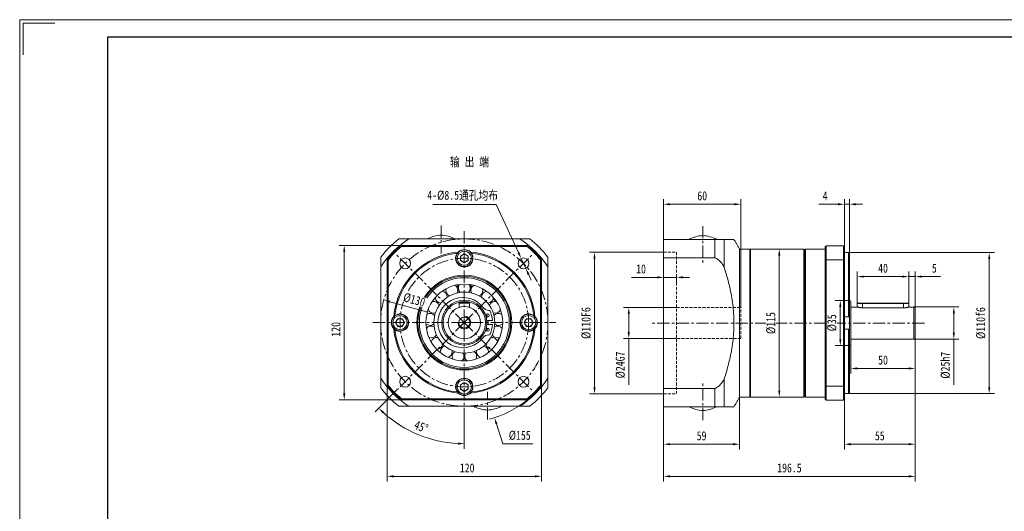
# Model space of a CAD drawing. Header units: millimetres. Extents: x -221 to 926, y -180 to 631.
# Tile 2 of 3: x -221 to 544, y 249 to 631. Entities that reach past the tile are written whole.
import ezdxf

# ---------------------------------------------------------------- set-up
doc = ezdxf.new("R2010")
doc.units = ezdxf.units.MM
doc.header["$LTSCALE"] = 1.5
doc.linetypes.add('CENTER', pattern=[10.16, 6.35, -1.27, 1.27, -1.27])
doc.linetypes.add('DASHED', pattern=[0.75, 0.5, -0.25])
doc.layers.get('0').update_dxf_attribs({"lineweight": 18})
for name, color, linetype, lineweight in [('1轮廓实线层', 7, 'Continuous', 18), ('3中心线层', 1, 'CENTER', 18), ('4虚线层', 6, 'DASHED', 18), ('7标注层', 4, 'Continuous', 18), ('图框_外框线', 7, 'Continuous', 18)]:
    doc.layers.add(name, color=color, linetype=linetype, lineweight=lineweight)
doc.styles.add('PC_TEXTSTYLE', font='txt', dxfattribs={"width": 0.8})
doc.styles.add('TH_GBDIM', font='txt', dxfattribs={"width": 0.8})
doc.dimstyles.new('TH_GBDIM', dxfattribs={"dimscale": 2, "dimtxt": 3.5, "dimasz": 2.5, "dimexe": 2, "dimexo": 0, "dimgap": 1.5, "dimtad": 1, "dimdec": 1, "dimdsep": 46, "dimtxsty": 'TH_GBDIM', "dimcen": 2.5, "dimdle": 5, "dimclrd": 4, "dimclre": 4, "dimclrt": 3, "dimadec": 0, "dimazin": 2, "dimtfac": 0.714286, "dimtdec": 1, "dimtmove": 0, "dimatfit": 3, "dimfxl": 1, "dimtolj": 1, "dimarcsym": 0})

# ---------------------------------------------------------------- blocks, each defined once
blk = doc.blocks.new('*X6')
at = {"layer": '7标注层', "transparency": 16777216}
for points in [[(283.97, 277.34), (283.97, 275.68), (278.97, 276.51)], [(469.47, 277.34), (469.47, 275.68), (474.47, 276.51)]]:
    blk.add_hatch(color=4, dxfattribs=at).paths.add_polyline_path(points, flags=0)
at = {"layer": '7标注层', "color": 4, "transparency": 16777216}
for p, q in [((278.97, 330.99), (278.97, 272.51)), ((474.47, 330.99), (474.47, 272.51)), ((283.97, 276.51), (469.47, 276.51))]:
    blk.add_line(p, q, dxfattribs=at)
at = {"layer": '7标注层', "color": 3, "transparency": 16777216, "insert": (376.72, 283.01), "char_height": 7, "width": 37.0222, "attachment_point": 5, "style": 'TH_GBDIM'}
blk.add_mtext('196.5', dxfattribs=at)
blk = doc.blocks.new('*X7')
at = {"layer": '7标注层', "transparency": 16777216}
for points in [[(283.97, 302.3), (283.97, 300.64), (278.97, 301.47)], [(332.97, 302.3), (332.97, 300.64), (337.97, 301.47)]]:
    blk.add_hatch(color=4, dxfattribs=at).paths.add_polyline_path(points, flags=0)
at = {"layer": '7标注层', "color": 4, "transparency": 16777216}
for p, q in [((337.97, 338.1), (337.97, 297.47)), ((278.97, 331.4), (278.97, 297.47)), ((283.97, 301.47), (332.97, 301.47))]:
    blk.add_line(p, q, dxfattribs=at)
at = {"layer": '7标注层', "color": 3, "transparency": 16777216, "insert": (308.47, 307.97), "char_height": 7, "width": 14.1244, "attachment_point": 5, "style": 'TH_GBDIM'}
blk.add_mtext('59', dxfattribs=at)
blk = doc.blocks.new('*X8')
at = {"layer": '7标注层', "transparency": 16777216}
for points in [[(283.97, 488.77), (283.97, 487.1), (278.97, 487.94)], [(333.97, 488.77), (333.97, 487.1), (338.97, 487.94)]]:
    blk.add_hatch(color=4, dxfattribs=at).paths.add_polyline_path(points, flags=0)
at = {"layer": '7标注层', "color": 4, "transparency": 16777216}
for p, q in [((278.97, 459.8), (278.97, 491.94)), ((338.97, 407.6), (338.97, 491.94)), ((283.97, 487.94), (333.97, 487.94))]:
    blk.add_line(p, q, dxfattribs=at)
at = {"layer": '7标注层', "color": 3, "transparency": 16777216, "insert": (308.97, 494.44), "char_height": 7, "width": 14.3733, "attachment_point": 5, "style": 'TH_GBDIM'}
blk.add_mtext('60', dxfattribs=at)
blk = doc.blocks.new('*X9')
at = {"layer": '7标注层', "transparency": 16777216}
for points in [[(273.97, 431.97), (273.97, 430.3), (278.97, 431.13)], [(293.97, 431.97), (293.97, 430.3), (288.97, 431.13)]]:
    blk.add_hatch(color=4, dxfattribs=at).paths.add_polyline_path(points, flags=0)
at = {"layer": '7标注层', "color": 4, "transparency": 16777216}
for p, q in [((273.97, 431.13), (253.9, 431.13)), ((278.97, 431.78), (278.97, 427.13)), ((288.97, 431.13), (278.97, 431.13)), ((288.97, 431.78), (288.97, 427.13)), ((293.97, 431.13), (298.97, 431.13))]:
    blk.add_line(p, q, dxfattribs=at)
at = {"layer": '7标注层', "color": 3, "transparency": 16777216, "insert": (261.43, 437.63), "char_height": 7, "width": 13.3156, "attachment_point": 5, "style": 'TH_GBDIM'}
blk.add_mtext('10', dxfattribs=at)
blk = doc.blocks.new('*X10')
at = {"layer": '7标注层', "transparency": 16777216}
for points in [[(224.45, 445.6), (226.11, 445.6), (225.28, 450.6)], [(224.45, 345.6), (226.11, 345.6), (225.28, 340.6)]]:
    blk.add_hatch(color=4, dxfattribs=at).paths.add_polyline_path(points, flags=0)
at = {"layer": '7标注层', "color": 4, "transparency": 16777216}
for p, q in [((278.97, 450.6), (221.28, 450.6)), ((225.28, 445.6), (225.28, 345.6)), ((278.97, 340.6), (221.28, 340.6))]:
    blk.add_line(p, q, dxfattribs=at)
at = {"layer": '7标注层', "color": 3, "transparency": 16777216, "insert": (218.78, 395.6), "char_height": 7, "width": 46.6044, "attachment_point": 5, "rotation": 90, "style": 'TH_GBDIM'}
blk.add_mtext('%%C110F6', dxfattribs=at)
blk = doc.blocks.new('*X11')
at = {"layer": '7标注层', "transparency": 16777216}
for points in [[(251.05, 402.6), (252.72, 402.6), (251.89, 407.6)], [(251.05, 388.6), (252.72, 388.6), (251.89, 383.6)]]:
    blk.add_hatch(color=4, dxfattribs=at).paths.add_polyline_path(points, flags=0)
at = {"layer": '7标注层', "color": 4, "transparency": 16777216}
for p, q in [((288.97, 407.6), (247.89, 407.6)), ((251.89, 402.6), (251.89, 388.6)), ((288.97, 383.6), (247.89, 383.6)), ((251.89, 383.6), (251.89, 347.53))]:
    blk.add_line(p, q, dxfattribs=at)
at = {"layer": '7标注层', "color": 3, "transparency": 16777216, "insert": (245.39, 363.06), "char_height": 7, "width": 38.5778, "attachment_point": 5, "rotation": 90, "style": 'TH_GBDIM'}
blk.add_mtext('%%C24G7', dxfattribs=at)
blk = doc.blocks.new('*X12')
at = {"layer": '7标注层', "transparency": 16777216}
for points in [[(429.47, 361.15), (429.47, 359.48), (424.47, 360.32)], [(469.47, 361.15), (469.47, 359.48), (474.47, 360.32)]]:
    blk.add_hatch(color=4, dxfattribs=at).paths.add_polyline_path(points, flags=0)
at = {"layer": '7标注层', "color": 4, "transparency": 16777216}
for p, q in [((424.47, 379.49), (424.47, 356.32)), ((474.47, 378.41), (474.47, 356.32)), ((429.47, 360.32), (469.47, 360.32))]:
    blk.add_line(p, q, dxfattribs=at)
at = {"layer": '7标注层', "color": 3, "transparency": 16777216, "insert": (449.47, 366.82), "char_height": 7, "width": 14.1867, "attachment_point": 5, "style": 'TH_GBDIM'}
blk.add_mtext('50', dxfattribs=at)
blk = doc.blocks.new('*X13')
at = {"layer": '7标注层', "transparency": 16777216}
for points in [[(424.47, 302.3), (424.47, 300.64), (419.47, 301.47)], [(469.47, 302.3), (469.47, 300.64), (474.47, 301.47)]]:
    blk.add_hatch(color=4, dxfattribs=at).paths.add_polyline_path(points, flags=0)
at = {"layer": '7标注层', "color": 4, "transparency": 16777216}
for p, q in [((474.47, 384.49), (474.47, 297.47)), ((419.47, 338.6), (419.47, 297.47)), ((469.47, 301.47), (424.47, 301.47))]:
    blk.add_line(p, q, dxfattribs=at)
at = {"layer": '7标注层', "color": 3, "transparency": 16777216, "insert": (446.97, 307.97), "char_height": 7, "width": 14, "attachment_point": 5, "style": 'TH_GBDIM'}
blk.add_mtext('55', dxfattribs=at)
blk = doc.blocks.new('*X14')
at = {"layer": '7标注层', "transparency": 16777216}
for points in [[(414.47, 488.77), (414.47, 487.1), (419.47, 487.94)], [(428.47, 488.77), (428.47, 487.1), (423.47, 487.94)]]:
    blk.add_hatch(color=4, dxfattribs=at).paths.add_polyline_path(points, flags=0)
at = {"layer": '7标注层', "color": 4, "transparency": 16777216}
for p, q in [((419.47, 454.8), (419.47, 491.94)), ((423.47, 449.52), (423.47, 491.94)), ((414.47, 487.94), (399.47, 487.94)), ((423.47, 487.94), (419.47, 487.94)), ((428.47, 487.94), (433.47, 487.94))]:
    blk.add_line(p, q, dxfattribs=at)
at = {"layer": '7标注层', "color": 3, "transparency": 16777216, "insert": (404.47, 494.44), "char_height": 7, "width": 6.8444, "attachment_point": 5, "style": 'TH_GBDIM'}
blk.add_mtext('4', dxfattribs=at)
blk = doc.blocks.new('*X15')
at = {"layer": '7标注层', "transparency": 16777216}
for points in [[(434.47, 432.55), (434.47, 430.88), (429.47, 431.71)], [(464.47, 432.55), (464.47, 430.88), (469.47, 431.71)]]:
    blk.add_hatch(color=4, dxfattribs=at).paths.add_polyline_path(points, flags=0)
at = {"layer": '7标注层', "color": 4, "transparency": 16777216}
for p, q in [((429.47, 411.09), (429.47, 435.71)), ((434.47, 431.71), (464.47, 431.71)), ((469.47, 411.09), (469.47, 435.71))]:
    blk.add_line(p, q, dxfattribs=at)
at = {"layer": '7标注层', "color": 3, "transparency": 16777216, "insert": (449.47, 438.21), "char_height": 7, "width": 14.56, "attachment_point": 5, "style": 'TH_GBDIM'}
blk.add_mtext('40', dxfattribs=at)
blk = doc.blocks.new('*X16')
at = {"layer": '7标注层', "transparency": 16777216}
for points in [[(464.47, 432.55), (464.47, 430.88), (469.47, 431.71)], [(479.47, 432.55), (479.47, 430.88), (474.47, 431.71)]]:
    blk.add_hatch(color=4, dxfattribs=at).paths.add_polyline_path(points, flags=0)
at = {"layer": '7标注层', "color": 4, "transparency": 16777216}
for p, q in [((464.47, 431.71), (459.47, 431.71)), ((469.47, 411.09), (469.47, 435.71)), ((469.47, 431.71), (474.47, 431.71)), ((474.47, 407.49), (474.47, 435.71)), ((479.47, 431.71), (494.2, 431.71))]:
    blk.add_line(p, q, dxfattribs=at)
at = {"layer": '7标注层', "color": 3, "transparency": 16777216, "insert": (489.33, 438.21), "char_height": 7, "width": 6.0356, "attachment_point": 5, "style": 'TH_GBDIM'}
blk.add_mtext('5', dxfattribs=at)
blk = doc.blocks.new('*X21')
at = {"layer": '7标注层', "transparency": 16777216}
for points in [[(531.15, 445.39), (532.82, 445.39), (531.98, 450.39)], [(531.15, 345.8), (532.82, 345.8), (531.98, 340.8)]]:
    blk.add_hatch(color=4, dxfattribs=at).paths.add_polyline_path(points, flags=0)
at = {"layer": '7标注层', "color": 4, "transparency": 16777216}
for p, q in [((422.67, 450.39), (535.98, 450.39)), ((531.98, 445.39), (531.98, 345.8)), ((422.67, 340.8), (535.98, 340.8))]:
    blk.add_line(p, q, dxfattribs=at)
at = {"layer": '7标注层', "color": 3, "transparency": 16777216, "insert": (525.48, 395.6), "char_height": 7, "width": 46.6044, "attachment_point": 5, "rotation": 90, "style": 'TH_GBDIM'}
blk.add_mtext('%%C110f6', dxfattribs=at)
blk = doc.blocks.new('*X23')
at = {"layer": '7标注层', "transparency": 16777216}
for points in [[(503.65, 403.1), (505.32, 403.1), (504.48, 408.1)], [(503.65, 388.1), (505.32, 388.1), (504.48, 383.1)]]:
    blk.add_hatch(color=4, dxfattribs=at).paths.add_polyline_path(points, flags=0)
at = {"layer": '7标注层', "color": 4, "transparency": 16777216}
for p, q in [((473.47, 408.1), (508.48, 408.1)), ((504.48, 403.1), (504.48, 388.1)), ((473.47, 383.1), (508.48, 383.1)), ((504.48, 383.1), (504.48, 347.56))]:
    blk.add_line(p, q, dxfattribs=at)
at = {"layer": '7标注层', "color": 3, "transparency": 16777216, "insert": (497.98, 362.83), "char_height": 7, "width": 38.5778, "attachment_point": 5, "rotation": 90, "style": 'TH_GBDIM'}
blk.add_mtext('%%C25h7', dxfattribs=at)
blk = doc.blocks.new('*X24')
at = {"layer": '7标注层', "transparency": 16777216}
for points in [[(166.95, 450.7), (165.43, 450), (168.29, 445.81)], [(174.7, 433.9), (173.19, 433.2), (171.85, 438.09)]]:
    blk.add_hatch(color=4, dxfattribs=at).paths.add_polyline_path(points, flags=0)
at = {"layer": '7标注层', "color": 4, "transparency": 16777216}
for p, q in [((99.7, 487.86), (148.87, 487.86)), ((148.87, 487.86), (166.19, 450.35)), ((171.85, 438.09), (168.29, 445.81)), ((173.94, 433.55), (176.04, 429.01))]:
    blk.add_line(p, q, dxfattribs=at)
at = {"layer": '7标注层', "color": 3, "transparency": 16777216, "insert": (122.79, 494.59), "char_height": 7, "width": 110.1333, "attachment_point": 5, "style": 'TH_GBDIM'}
blk.add_mtext('4-%%C8.5通孔均布', dxfattribs=at)
blk = doc.blocks.new('*X25')
at = {"layer": '7标注层', "transparency": 16777216}
for points in [[(69.11, 277.34), (69.11, 275.68), (64.11, 276.51)], [(179.11, 277.34), (179.11, 275.68), (184.11, 276.51)]]:
    blk.add_hatch(color=4, dxfattribs=at).paths.add_polyline_path(points, flags=0)
at = {"layer": '7标注层', "color": 4, "transparency": 16777216}
for p, q in [((64.11, 346.94), (64.11, 272.51)), ((184.11, 346.94), (184.11, 272.51)), ((69.11, 276.51), (179.11, 276.51))]:
    blk.add_line(p, q, dxfattribs=at)
at = {"layer": '7标注层', "color": 3, "transparency": 16777216, "insert": (126.31, 283.01), "char_height": 7, "width": 21.28, "attachment_point": 5, "style": 'TH_GBDIM'}
blk.add_mtext('120', dxfattribs=at)
blk = doc.blocks.new('*X26')
at = {"layer": '7标注层', "transparency": 16777216}
for points in [[(29.96, 450.99), (31.63, 450.99), (30.79, 455.99)], [(29.96, 340.99), (31.63, 340.99), (30.79, 335.99)]]:
    blk.add_hatch(color=4, dxfattribs=at).paths.add_polyline_path(points, flags=0)
at = {"layer": '7标注层', "color": 4, "transparency": 16777216}
for p, q in [((75.05, 455.99), (26.79, 455.99)), ((30.79, 340.99), (30.79, 450.99)), ((75.05, 335.99), (26.79, 335.99))]:
    blk.add_line(p, q, dxfattribs=at)
at = {"layer": '7标注层', "color": 3, "transparency": 16777216, "insert": (24.29, 390.74), "char_height": 7, "width": 21.28, "attachment_point": 5, "rotation": 90, "style": 'TH_GBDIM'}
blk.add_mtext('120', dxfattribs=at)
blk = doc.blocks.new('*X27')
at = {"transparency": 16777216}
for points in [[(60.61, 325.39), (61.76, 326.6), (57.56, 329.44)], [(119.13, 302.84), (119.08, 301.17), (124.11, 301.87)]]:
    blk.add_hatch(color=4, dxfattribs=at).paths.add_polyline_path(points, flags=0)
at = {"color": 4, "transparency": 16777216}
for p, q in [((71.76, 343.64), (54.73, 326.61)), ((124.11, 324.99), (124.11, 297.87))]:
    blk.add_line(p, q, dxfattribs=at)
blk.add_arc((124.11, 395.99), 94.12, 228.04428, 266.95572, dxfattribs=at)
at = {"color": 3, "transparency": 16777216, "insert": (90.58, 315.04), "char_height": 7, "width": 25.1409, "attachment_point": 5, "rotation": 337.5, "style": 'TH_GBDIM'}
blk.add_mtext('45%%D', dxfattribs=at)
blk = doc.blocks.new('*X28')
at = {"layer": '7标注层', "transparency": 16777216}
blk.add_hatch(color=4, dxfattribs=at).paths.add_polyline_path([(149.87, 317.61), (148.28, 317.11), (147.56, 322.12)], flags=0)
at = {"layer": '7标注层', "color": 4, "transparency": 16777216}
for p, q in [((124.11, 390.99), (124.11, 400.99)), ((119.11, 395.99), (129.11, 395.99)), ((154.03, 301.75), (149.08, 317.36)), ((177.3, 301.75), (154.03, 301.75))]:
    blk.add_line(p, q, dxfattribs=at)
blk.add_arc((124.11, 395.99), 77.5, 284.66166, 309.26803, dxfattribs=at)
at = {"layer": '7标注层', "color": 3, "transparency": 16777216, "insert": (167.17, 308.25), "char_height": 7, "width": 30.5511, "attachment_point": 5, "style": 'TH_GBDIM'}
blk.add_mtext('%%C155', dxfattribs=at)
blk = doc.blocks.new('*X31')
at = {"layer": '7标注层', "transparency": 16777216}
for points in [[(415.45, 408.1), (417.12, 408.1), (416.28, 413.1)], [(415.45, 383.1), (417.12, 383.1), (416.28, 378.1)]]:
    blk.add_hatch(color=4, dxfattribs=at).paths.add_polyline_path(points, flags=0)
at = {"layer": '7标注层', "color": 4, "transparency": 16777216}
for p, q in [((423.47, 413.1), (412.28, 413.1)), ((416.28, 408.1), (416.28, 383.1)), ((423.47, 378.1), (412.28, 378.1))]:
    blk.add_line(p, q, dxfattribs=at)
at = {"layer": '7标注层', "color": 3, "transparency": 16777216, "insert": (409.78, 395.79), "char_height": 7, "width": 22.5867, "attachment_point": 5, "rotation": 90, "style": 'TH_GBDIM'}
blk.add_mtext('%%C35', dxfattribs=at)
blk = doc.blocks.new('*X32')
at = {"layer": '7标注层', "transparency": 16777216}
for points in [[(368.02, 448.1), (369.69, 448.1), (368.85, 453.1)], [(368.02, 343.1), (369.69, 343.1), (368.85, 338.1)]]:
    blk.add_hatch(color=4, dxfattribs=at).paths.add_polyline_path(points, flags=0)
at = {"layer": '7标注层', "color": 4, "transparency": 16777216}
for p, q in [((369.17, 453.1), (364.85, 453.1)), ((368.85, 448.1), (368.85, 343.1)), ((369.17, 338.1), (364.85, 338.1))]:
    blk.add_line(p, q, dxfattribs=at)
at = {"layer": '7标注层', "color": 3, "transparency": 16777216, "insert": (362.35, 395.6), "char_height": 7, "width": 30.5511, "attachment_point": 5, "rotation": 90, "style": 'TH_GBDIM'}
blk.add_mtext('%%C115', dxfattribs=at)
blk = doc.blocks.new('*X33')
at = {"layer": '7标注层', "transparency": 16777216}
blk.add_hatch(color=4, dxfattribs=at).paths.add_polyline_path([(66.56, 412.98), (66.11, 411.37), (61.52, 413.53)], flags=0)
at = {"layer": '7标注层', "color": 4, "transparency": 16777216}
blk.add_line((95.67, 403.96), (66.33, 412.18), dxfattribs=at)
at = {"layer": '7标注层', "color": 3, "transparency": 16777216, "insert": (85.16, 413.65), "char_height": 7, "width": 33.3122, "attachment_point": 5, "rotation": 344.34771, "style": 'TH_GBDIM'}
blk.add_mtext('%%C130', dxfattribs=at)

msp = doc.modelspace()

# ---------------------------------------------------------------- linework, layer by layer
at = {"color": 7, "linetype": 'Continuous', "lineweight": 15}
for p, q in [((318.808194, 460.595613), (278.967621, 460.595613)), ((278.967621, 460.595613), (278.967621, 446.401617)), ((318.808194, 446.401617), (318.808194, 460.595613)), ((326.103136, 438.801926), (326.103136, 460.595613)), ((75.051671, 455.988709), (173.158757, 455.988709)), ((172.872521, 455.188707), (75.337907, 455.188707)), ((337.967621, 453.095613), (337.967621, 338.095613)), ((345.967621, 453.095613), (345.967621, 338.095613)), ((346.467621, 453.095613), (346.467621, 338.095613)), ((387.967621, 338.095613), (387.967621, 453.095613)), ((388.467621, 452.595613), (388.467621, 338.595613)), ((389.267621, 453.095613), (389.267621, 395.595613)), ((404.467621, 444.362918), (404.467621, 454.795613)), ((405.267621, 455.595613), (405.267621, 444.649156)), ((418.667621, 455.595613), (405.267621, 455.595613)), ((418.667621, 444.649156), (418.667621, 455.595613)), ((419.467621, 454.795613), (419.467621, 444.362918)), ((59.105215, 446.794711), (59.105215, 439.195022)), ((64.105218, 346.935165), (64.105218, 445.042249)), ((64.905217, 444.756013), (64.905217, 347.221405)), ((121.105216, 447.720759), (124.105215, 449.45281)), ((121.105216, 444.256656), (121.105216, 447.720759)), ((124.105215, 442.524605), (121.105216, 444.256656)), ((124.105215, 449.45281), (127.105215, 447.720759)), ((127.105215, 444.256656), (124.105215, 442.524605)), ((127.105215, 447.720759), (127.105215, 444.256656)), ((183.305217, 347.221405), (183.305217, 444.756013)), ((184.105215, 445.042249), (184.105215, 346.935165)), ((189.105214, 446.794711), (189.105214, 439.195022)), ((278.967621, 344.78961), (278.967621, 446.401617)), ((278.967621, 446.401617), (318.808194, 446.401617)), ((404.467621, 346.828309), (404.467621, 444.362918)), ((405.267621, 444.649156), (405.267621, 346.542071)), ((405.267621, 444.649156), (418.667621, 444.649156)), ((418.667621, 346.542071), (418.667621, 444.649156)), ((422.667621, 450.389988), (419.467621, 450.389988)), ((419.467621, 444.362918), (419.467621, 346.828309)), ((422.667621, 400.347083), (422.667621, 450.389988)), ((423.467621, 449.516388), (423.467621, 401.090158)), ((59.105215, 439.195022), (59.105215, 352.782395)), ((189.105214, 439.195022), (189.105214, 352.782395)), ((110.70135, 415.49377), (110.708857, 415.757196)), ((120.505215, 411.488708), (120.105216, 411.088708)), ((120.105216, 411.088708), (120.105216, 407.831427)), ((128.105215, 411.088708), (120.105216, 411.088708)), ((120.505215, 411.488708), (127.705216, 411.488708)), ((127.705216, 411.488708), (128.105215, 411.088708)), ((128.105215, 411.088708), (128.105215, 407.831427)), ((424.467621, 412.095613), (424.467621, 395.595613)), ((429.467621, 410.695613), (429.467621, 408.095613)), ((433.467621, 410.695613), (429.467621, 410.695613)), ((429.867621, 411.095613), (433.467621, 411.095613)), ((433.467621, 411.095613), (465.467621, 411.095613)), ((433.467621, 410.695613), (433.467621, 411.095613)), ((465.467621, 410.695613), (433.467621, 410.695613)), ((433.467621, 410.695613), (433.467621, 407.438333)), ((465.467621, 407.438333), (433.467621, 407.438333)), ((465.467621, 411.095613), (469.067621, 411.095613)), ((465.467621, 411.095613), (465.467621, 410.695613)), ((469.467621, 410.695613), (465.467621, 410.695613)), ((465.467621, 410.695613), (465.467621, 407.438333)), ((469.467621, 410.695613), (469.467621, 408.095613)), ((473.467621, 395.595613), (473.467621, 408.095613)), ((474.467621, 407.095613), (474.467621, 395.595613)), ((70.641113, 395.988708), (72.373165, 398.988708)), ((72.373165, 398.988708), (75.837267, 398.988708)), ((75.837267, 398.988708), (77.569319, 395.988708)), ((143.892901, 405.488708), (143.223672, 405.488708)), ((170.641113, 395.988708), (172.373164, 398.988708)), ((172.373164, 398.988708), (175.837265, 398.988708)), ((175.837265, 398.988708), (177.569316, 395.988708)), ((419.467621, 400.347083), (422.667621, 400.347083)), ((423.467621, 390.033425), (423.467621, 401.165886)), ((72.373165, 392.988708), (70.641113, 395.988708)), ((75.837267, 392.988708), (72.373165, 392.988708)), ((77.569319, 395.988708), (75.837267, 392.988708)), ((141.540811, 397.488708), (146.003902, 397.488708)), ((146.003902, 394.488708), (141.540811, 394.488708)), ((172.373164, 392.988708), (170.641113, 395.988708)), ((175.837265, 392.988708), (172.373164, 392.988708)), ((177.569316, 395.988708), (175.837265, 392.988708)), ((389.267621, 395.595613), (389.267621, 338.095613)), ((422.667621, 390.844143), (419.467621, 390.844143)), ((422.667621, 340.801238), (422.667621, 390.844143)), ((424.467621, 395.595613), (424.467621, 379.095613)), ((473.467621, 383.095613), (473.467621, 395.595613)), ((474.467621, 395.595613), (474.467621, 384.095613)), ((143.223672, 386.488708), (143.892901, 386.488708)), ((423.467621, 390.101068), (423.467621, 341.674838)), ((107.684852, 378.945154), (107.175356, 378.497152)), ((107.684852, 378.945154), (107.175356, 378.497152)), ((141.035077, 378.497152), (140.52558, 378.945154)), ((141.035077, 378.497152), (140.52558, 378.945154)), ((142.782981, 372.725672), (142.812276, 373.2454)), ((59.105215, 352.782395), (59.105215, 345.182706)), ((189.105214, 352.782395), (189.105214, 345.182706)), ((326.103136, 330.595613), (326.103136, 352.389301)), ((121.105216, 347.720758), (124.105215, 349.452809)), ((121.105216, 344.256659), (121.105216, 347.720758)), ((124.105215, 349.452809), (127.105215, 347.720758)), ((127.105215, 347.720758), (127.105215, 344.256659)), ((278.967621, 344.78961), (278.967621, 330.595613)), ((318.808194, 344.78961), (278.967621, 344.78961)), ((318.808194, 330.595613), (318.808194, 344.78961)), ((404.467621, 336.395613), (404.467621, 346.828309)), ((405.267621, 346.542071), (405.267621, 335.595613)), ((418.667621, 346.542071), (405.267621, 346.542071)), ((418.667621, 335.595613), (418.667621, 346.542071)), ((419.467621, 346.828309), (419.467621, 336.395613)), ((75.337907, 336.788707), (172.872521, 336.788707)), ((124.105215, 342.524607), (121.105216, 344.256659)), ((127.105215, 344.256659), (124.105215, 342.524607)), ((419.467621, 340.801238), (422.667621, 340.801238)), ((173.158757, 335.988708), (75.051671, 335.988708)), ((278.967621, 330.595613), (318.808194, 330.595613)), ((405.267621, 335.595613), (418.667621, 335.595613))]:
    msp.add_line(p, q, dxfattribs=at)
for points in [[(141.512837, 402.541166), (141.852205, 401.556862), (142.213093, 400.238975)], [(142.213093, 391.738441), (141.852205, 390.420554), (141.512837, 389.436251)], [(142.644633, 397.488708), (142.705215, 395.988708), (142.644633, 394.488708)], [(97.03497, 384.242023), (97.020363, 383.9669), (97.02632, 383.468275)]]:
    msp.add_lwpolyline(points, dxfattribs=at)
for centre, radius in [((124.105215, 445.988708), 6.5), ((124.105215, 445.988708), 5.5), ((78.143274, 441.950649), 4.25), ((170.067156, 441.950649), 4.25), ((124.105215, 395.988708), 36.8), ((124.105215, 395.988708), 36), ((124.105215, 395.988708), 34.9), ((124.105215, 395.988708), 29.833333), ((124.105215, 395.988708), 23.666667), ((124.105215, 395.988708), 17.5), ((124.105215, 395.988708), 16.5), ((124.105215, 395.988708), 12.5), ((74.105215, 395.988708), 6.5), ((74.105215, 395.988708), 5.5), ((124.105215, 395.988708), 4.25), ((142.187251, 401.488708), 1.25), ((174.105215, 395.988708), 6.5), ((174.105215, 395.988708), 5.5), ((142.187251, 390.488708), 1.25), ((78.143274, 350.026767), 4.25), ((124.105215, 345.988708), 6.5), ((170.067156, 350.026767), 4.25), ((124.105215, 345.988708), 5.5)]:
    msp.add_circle(centre, radius, dxfattribs=at)
for centre, radius, start, end in [((124.105215, 395.988708), 78.049891, 123.612483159, 146.387516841), ((124.105215, 395.988708), 82.5, 128.012279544, 141.987720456), ((107.280639, 439.016356), 25, 92.694866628, 118.49075525), ((104.929791, 439.016356), 25, 61.50924475, 87.305133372), ((124.105215, 395.988708), 78.049891, 33.612483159, 56.387516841), ((124.105215, 395.988708), 82.5, 38.012279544, 51.987720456), ((310.643045, 438.623261), 25, 92.694866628, 118.49075525), ((308.292197, 438.623261), 25, 61.50924475, 87.305133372), ((124.105215, 395.988708), 77.5, 129.268026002, 140.731973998), ((124.105215, 395.988708), 76.7, 129.480742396, 140.519257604), ((124.105215, 445.988708), 6.75, 45.257520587, 134.742479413), ((124.105215, 395.988708), 76.7, 39.480742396, 50.519257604), ((124.105215, 395.988708), 77.5, 39.268026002, 50.731973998), ((124.105215, 395.988708), 55, 94.955981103, 175.044018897), ((124.105215, 395.988708), 54.2, 95.818375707, 174.181624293), ((124.105215, 445.988708), 6.75, 144.489259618, 35.510740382), ((124.105215, 445.988708), 3, 120, 180), ((124.105215, 445.988708), 3, 180, 240), ((124.105215, 445.988708), 3, 60, 120), ((124.105215, 445.988708), 3, 0, 60), ((124.105215, 445.988708), 3, 300, 360), ((124.105215, 395.988708), 55, 4.955981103, 85.044018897), ((124.105215, 395.988708), 54.2, 5.818375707, 84.181624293), ((124.105215, 445.988708), 3, 240, 300), ((114.442001, 420.93234), 4.625, 162.959606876, 246.794570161), ((114.442001, 420.93234), 4.625, 0, 59.3933343), ((124.105215, 420.388708), 6.7565, 130.953160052, 151.166174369), ((124.105215, 420.388708), 6.7565, 130.953160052, 151.166174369), ((114.442001, 420.93234), 4.625, 335.558371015, 0), ((124.105215, 420.388708), 5.9565, 135.530330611, 155.948185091), ((124.105215, 422.738708), 4.625, 141.783136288, 225.618099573), ((124.105215, 422.738708), 4.625, 314.381900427, 360), ((124.105215, 422.738708), 4.625, 0, 38.216863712), ((124.105215, 420.388708), 5.9565, 24.051814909, 44.469669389), ((124.105215, 420.388708), 6.7565, 28.833825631, 49.046839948), ((124.105215, 420.388708), 6.7565, 28.833825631, 49.046839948), ((133.76843, 420.93234), 4.625, 120.6066657, 204.441628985), ((133.76843, 420.93234), 4.625, 293.205429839, 0), ((133.76843, 420.93234), 4.625, 0, 17.040393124), ((106.083857, 415.757197), 4.625, 184.136077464, 267.971040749), ((122.975215, 395.988708), 19.5, 37.43371061, 322.56628939), ((106.083857, 415.757197), 4.625, 360, 80.569804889), ((142.126574, 415.757197), 4.625, 99.430195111, 183.265158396), ((142.126574, 415.757197), 4.625, 272.028959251, 355.863922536), ((124.105215, 395.988708), 29.36, 34.282835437, 39.834811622), ((100.159597, 407.912209), 4.625, 205.312548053, 289.147511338), ((100.159597, 407.912209), 4.625, 17.911312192, 101.746275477), ((143.223672, 411.488708), 6, 217.43371061, 270), ((148.050833, 407.912209), 4.625, 78.253724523, 162.088687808), ((148.050833, 407.912209), 4.625, 250.852488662, 334.687451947), ((423.467621, 412.095613), 1, 0, 90), ((473.467621, 407.095613), 1, 0, 90), ((74.105215, 395.988708), 6.75, 135.257520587, 224.742479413), ((74.105215, 395.988708), 6.75, 234.489259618, 125.510740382), ((74.105215, 395.988708), 3, 90, 150), ((74.105215, 395.988708), 3, 30, 90), ((97.469326, 398.456887), 4.625, 39.08778278, 122.922746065), ((124.105215, 395.988708), 21.95, 3.918483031, 25.645502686), ((150.741104, 398.456887), 4.625, 57.077253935, 140.91221722), ((174.105215, 395.988708), 6.75, 54.489259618, 305.510740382), ((174.105215, 395.988708), 3, 90, 150), ((174.105215, 395.988708), 3, 30, 90), ((174.105215, 395.988708), 6.75, 315.257520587, 44.742479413), ((124.105215, 395.988708), 55, 184.955981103, 265.044018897), ((124.105215, 395.988708), 54.2, 185.818375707, 264.181624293), ((74.105215, 395.988708), 3, 150, 210), ((74.105215, 395.988708), 3, 210, 270), ((74.105215, 395.988708), 3, 270, 330), ((74.105215, 395.988708), 3, 330, 30), ((97.469326, 398.456887), 4.625, 226.489018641, 310.323981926), ((98.376379, 388.668223), 4.625, 60.264253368, 144.099216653), ((124.105215, 395.988708), 55, 274.955981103, 355.044018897), ((124.105215, 395.988708), 54.2, 275.818375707, 354.181624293), ((124.105215, 395.988708), 21.95, 334.354497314, 356.081516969), ((149.834051, 388.668223), 4.625, 35.900783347, 119.735746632), ((150.741104, 398.456887), 4.625, 229.676018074, 313.510981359), ((174.105215, 395.988708), 3, 150, 210), ((174.105215, 395.988708), 3, 210, 270), ((174.105215, 395.988708), 3, 270, 330), ((174.105215, 395.988708), 3, 330, 30), ((98.376379, 388.668223), 4.625, 247.665489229, 331.500452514), ((102.758254, 379.868231), 4.625, 81.440723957, 165.275687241), ((143.223672, 380.488708), 6, 90, 142.56628939), ((145.452176, 379.868231), 4.625, 14.724312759, 98.559276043), ((149.834051, 388.668223), 4.625, 208.499547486, 292.334510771), ((124.105215, 395.988708), 29.36, 330.753423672, 336.305399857), ((473.467621, 384.095613), 1, 270, 0), ((102.758254, 379.868231), 4.625, 268.841959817, 352.676923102), ((110.023155, 373.2454), 4.625, 102.617194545, 186.45215783), ((138.187276, 373.2454), 4.625, 0, 77.382805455), ((145.452176, 379.868231), 4.625, 187.323076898, 271.158040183), ((423.467621, 379.095613), 1, 270, 360), ((110.023155, 373.2454), 4.625, 290.018430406, 0), ((110.023155, 373.2454), 4.625, 0, 13.853393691), ((119.189916, 369.694178), 4.625, 123.793665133, 207.628628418), ((119.189916, 369.694178), 4.625, 311.194900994, 360), ((119.189916, 369.694178), 4.625, 360, 35.029864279), ((129.020515, 369.694178), 4.625, 144.970135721, 228.805099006), ((129.020515, 369.694178), 4.625, 0, 56.206334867), ((129.020515, 369.694178), 4.625, 332.371371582, 0), ((138.187276, 373.2454), 4.625, 166.146606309, 249.981569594), ((124.105215, 395.988708), 78.049891, 213.612483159, 236.387516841), ((124.105215, 345.988708), 6.75, 324.489259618, 215.510740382), ((124.105215, 395.988708), 78.049891, 303.612483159, 326.387516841), ((124.105215, 395.988708), 82.5, 218.012279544, 231.987720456), ((124.105215, 395.988708), 77.5, 219.268026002, 230.731973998), ((124.105215, 395.988708), 76.7, 219.480742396, 230.519257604), ((124.105215, 345.988708), 3, 120, 180), ((124.105215, 345.988708), 3, 180, 240), ((124.105215, 345.988708), 3, 60, 120), ((124.105215, 345.988708), 3, 0, 60), ((124.105215, 345.988708), 3, 300, 0), ((124.105215, 395.988708), 76.7, 309.480742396, 320.519257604), ((124.105215, 395.988708), 77.5, 309.268026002, 320.731973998), ((124.105215, 395.988708), 82.5, 308.012279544, 321.987720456), ((124.105215, 345.988708), 6.75, 225.257520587, 314.742479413), ((124.105215, 345.988708), 3, 240, 300), ((143.280639, 352.96106), 25, 241.50924475, 267.305133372), ((140.929791, 352.96106), 25, 272.694866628, 298.49075525), ((310.643045, 352.567966), 25, 241.50924475, 267.305133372), ((308.292197, 352.567966), 25, 272.694866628, 298.49075525)]:
    msp.add_arc(centre, radius, start, end, dxfattribs=at)
at = {"color": 4}
msp.add_arc((124.105215, 395.988708), 5, 180, 90, dxfattribs=at)
at = {"color": 7, "linetype": 'Continuous', "lineweight": 15}
for points, knots in [([(80.898901, 460.988705), (80.350032, 460.988705), (79.248054, 460.988705), (77.460237, 460.988705), (75.594454, 460.988705), (74.128316, 460.988705), (73.509779, 460.988705), (73.299212, 460.988705)], [0, 0, 0, 0, 1.3167960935, 2.6437637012, 4.5718705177, 6.5689389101, 7.5996890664, 7.5996890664, 7.5996890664, 7.5996890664]), ([(80.898901, 460.988705), (84.180553, 460.988705), (90.743005, 460.988705), (99.708813, 460.988705), (107.689764, 460.988705), (114.641531, 460.988705), (121.536412, 460.988705), (128.349811, 460.988705), (135.057283, 460.988705), (141.78603, 460.988705), (148.516646, 460.988705), (155.238188, 460.988705), (161.504469, 460.988705), (165.504755, 460.988705), (167.311528, 460.988705)], [0, 0, 0, 0, 10.0979883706, 20.1933525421, 27.0532942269, 33.9178061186, 40.7757319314, 47.3661796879, 53.9626358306, 60.5542375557, 67.3147405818, 74.0796711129, 80.8423114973, 86.41262725, 86.41262725, 86.41262725, 86.41262725]), ([(174.911219, 460.988705), (174.691397, 460.988705), (174.247769, 460.988705), (173.163859, 460.988705), (171.617694, 460.988705), (169.572593, 460.988705), (168.060297, 460.988705), (167.311528, 460.988705)], [0, 0, 0, 0, 1.0752777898, 2.1700457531, 3.9582889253, 5.7967600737, 7.5996909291, 7.5996909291, 7.5996909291, 7.5996909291]), ([(326.103136, 460.595613), (325.813417, 460.595613), (325.231743, 460.595613), (324.021454, 460.595613), (322.389138, 460.595613), (320.718593, 460.595613), (319.472483, 460.595613), (319.02994, 460.595613), (318.808194, 460.595613)], [0, 0, 0, 0, 1.2639027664, 2.5375617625, 4.3882142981, 6.3050606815, 6.7989413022, 7.2949421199, 7.2949421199, 7.2949421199, 7.2949421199]), ([(326.103136, 460.595613), (327.105159, 460.595613), (328.609851, 460.595613), (330.250474, 460.595613), (331.335034, 460.595613), (332.234689, 460.595613), (332.938307, 460.595613), (333.404192, 460.595613), (333.632124, 460.595613), (333.614901, 460.595613), (333.60939, 460.595613)], [0, 0, 0, 0, 1.7541932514, 2.6341927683, 3.5141589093, 4.4064779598, 5.2987591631, 6.1974139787, 7.0960458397, 7.5188732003, 7.5188732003, 7.5188732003, 7.5188732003]), ([(318.808194, 446.401617), (319.265563, 446.181813), (320.18859, 445.738222), (321.71532, 444.653977), (323.331291, 443.109926), (324.616583, 441.397548), (325.51547, 439.934475), (325.907017, 439.179886), (326.103136, 438.801926)], [0, 0, 0, 0, 1.5207144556, 3.0689944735, 5.598024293, 8.1980902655, 9.4712852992, 10.7489823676, 10.7489823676, 10.7489823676, 10.7489823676]), ([(422.667621, 450.389988), (422.795175, 450.249902), (423.051105, 449.968827), (423.328485, 449.667524), (423.467621, 449.516388)], [0, 0, 0, 0, 0.5903760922, 1.1845599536, 1.1845599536, 1.1845599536, 1.1845599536]), ([(326.103136, 352.389301), (326.666003, 354.196069), (327.896247, 358.145081), (329.559729, 364.30678), (331.0663, 370.868889), (332.277985, 377.542921), (333.139933, 384.32247), (333.616606, 391.189862), (333.682348, 398.062539), (333.317175, 404.91452), (332.558905, 411.722924), (331.428436, 418.533076), (329.946756, 425.328028), (328.176857, 432.108902), (326.794316, 436.571115), (326.103136, 438.801926)], [0, 0, 0, 0, 5.6773329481, 12.4088151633, 19.1424665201, 25.8719743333, 32.7512025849, 39.6356854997, 46.5135899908, 53.3584161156, 60.209546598, 67.0562470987, 74.0603460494, 81.0683229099, 88.0744458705, 88.0744458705, 88.0744458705, 88.0744458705]), ([(433.467621, 407.438333), (433.252419, 407.441761), (432.815553, 407.448721), (432.18253, 407.502973), (431.581174, 407.583046), (431.031272, 407.682752), (430.537449, 407.792744), (430.120464, 407.900499), (429.78918, 407.995543), (429.573741, 408.061739), (429.468992, 408.095171), (429.478799, 408.092041), (429.481951, 408.091035)], [0, 0, 0, 0, 0.4147040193, 0.8418583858, 1.256449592, 1.682354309, 2.1105004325, 2.5504700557, 2.9880982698, 3.4392288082, 3.8625582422, 4.063028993, 4.063028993, 4.063028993, 4.063028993]), ([(469.453292, 408.091035), (469.455641, 408.091783), (469.462054, 408.093825), (469.354474, 408.059556), (469.14854, 407.996399), (468.839683, 407.907515), (468.441877, 407.803594), (467.953439, 407.692746), (467.38955, 407.588298), (466.759788, 407.503181), (466.112515, 407.448203), (465.673282, 407.441481), (465.467621, 407.438333)], [0, 0, 0, 0, 0.2358945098, 0.6441306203, 1.0639504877, 1.4777345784, 1.9025592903, 2.3341359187, 2.7778970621, 3.2139971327, 3.6638239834, 4.0598973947, 4.0598973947, 4.0598973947, 4.0598973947]), ([(326.103136, 352.389301), (325.81338, 351.84043), (325.231632, 350.738452), (324.021987, 348.950636), (322.386059, 347.084855), (320.533736, 345.618713), (319.246428, 345.000176), (318.808194, 344.78961)], [0, 0, 0, 0, 1.8624142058, 3.739204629, 6.466219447, 9.2907737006, 10.7486128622, 10.7486128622, 10.7486128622, 10.7486128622]), ([(423.467621, 341.674838), (423.329347, 341.524641), (423.051949, 341.223323), (422.795992, 340.94222), (422.667621, 340.801238)], [0, 0, 0, 0, 0.5904674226, 1.1845599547, 1.1845599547, 1.1845599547, 1.1845599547]), ([(73.299212, 330.988709), (73.519034, 330.988709), (73.962663, 330.988709), (75.04657, 330.988709), (76.592737, 330.988709), (78.637837, 330.988709), (80.150133, 330.988709), (80.898901, 330.988709)], [0, 0, 0, 0, 1.0752776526, 2.1700447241, 3.9582885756, 5.7967584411, 7.5996890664, 7.5996890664, 7.5996890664, 7.5996890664]), ([(167.311528, 330.988709), (165.50476, 330.988709), (161.555748, 330.988709), (155.394049, 330.988709), (148.831939, 330.988709), (142.157908, 330.988709), (135.378358, 330.988709), (128.510967, 330.988709), (121.638289, 330.988709), (114.786308, 330.988709), (107.977905, 330.988709), (101.167752, 330.988709), (94.372801, 330.988709), (87.591927, 330.988709), (83.129714, 330.988709), (80.898901, 330.988709)], [0, 0, 0, 0, 5.570211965, 12.1746823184, 18.7812797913, 25.3838135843, 32.1332413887, 38.8878257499, 45.6359553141, 52.3516311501, 59.073492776, 65.7910051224, 72.6629495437, 79.5386956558, 86.41262725, 86.41262725, 86.41262725, 86.41262725]), ([(167.311528, 330.988709), (167.860399, 330.988709), (168.962378, 330.988709), (170.750191, 330.988709), (172.615974, 330.988709), (174.082115, 330.988709), (174.700653, 330.988709), (174.911219, 330.988709)], [0, 0, 0, 0, 1.3167986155, 2.6437631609, 4.5718702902, 6.5689406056, 7.5996909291, 7.5996909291, 7.5996909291, 7.5996909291]), ([(318.808194, 330.595613), (319.265529, 330.595613), (320.188489, 330.595613), (321.715841, 330.595613), (323.327874, 330.595613), (324.885706, 330.595613), (325.699975, 330.595613), (326.103136, 330.595613)], [0, 0, 0, 0, 1.0321578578, 2.0830253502, 3.7995593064, 5.5643077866, 7.2949421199, 7.2949421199, 7.2949421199, 7.2949421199]), ([(333.607624, 330.595613), (333.613868, 330.595613), (333.633014, 330.595613), (333.41189, 330.595613), (332.966638, 330.595613), (332.28927, 330.595613), (331.407782, 330.595613), (330.328737, 330.595613), (328.665775, 330.595613), (327.128952, 330.595613), (326.103136, 330.595613)], [0, 0, 0, 0, 0.4228434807, 1.2965759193, 2.1703285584, 3.0504335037, 3.9305741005, 4.8260366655, 5.7215352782, 7.5191978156, 7.5191978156, 7.5191978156, 7.5191978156])]:
    msp.add_open_spline(points, degree=3, knots=knots, dxfattribs=at)
for points in [[(337.967621, 453.095613), (333.637494, 460.595613)], [(75.051671, 455.988709), (75.337907, 455.188707)], [(173.158757, 455.988709), (172.872521, 455.188707)], [(345.967621, 453.095613), (337.967621, 453.095613)], [(346.467621, 453.095613), (345.967621, 452.595613)], [(387.967621, 453.095613), (346.467621, 453.095613)], [(388.467621, 452.595613), (387.967621, 453.095613)], [(389.267621, 453.095613), (388.467621, 452.295613)], [(404.467621, 453.095613), (389.267621, 453.095613)], [(404.467621, 454.795613), (405.267621, 455.595613)], [(418.667621, 455.595613), (419.467621, 454.795613)], [(64.105218, 445.042249), (64.905217, 444.756013)], [(119.353745, 450.783082), (118.610671, 449.909483)], [(129.59976, 449.909483), (128.856685, 450.783082)], [(183.305217, 444.756013), (184.105215, 445.042249)], [(404.467621, 444.362918), (405.267621, 444.649156)], [(418.667621, 444.649156), (419.467621, 444.362918)], [(429.467621, 408.095613), (424.467621, 408.095613)], [(429.867621, 411.095613), (429.467621, 410.695613)], [(469.467621, 410.695613), (469.067621, 411.095613)], [(473.467621, 408.095613), (469.467621, 408.095613)], [(70.184437, 401.483253), (69.310842, 400.740178)], [(178.899592, 400.740178), (178.025989, 401.483253)], [(423.467621, 401.090158), (422.667621, 400.347083)], [(69.310842, 391.237238), (70.184437, 390.494163)], [(178.025989, 390.494163), (178.899592, 391.237238)], [(422.667621, 390.844143), (423.467621, 390.101068)], [(424.467621, 383.095613), (473.467621, 383.095613)], [(64.105218, 346.935165), (64.905217, 347.221405)], [(183.305217, 347.221405), (184.105215, 346.935165)], [(404.467621, 346.828309), (405.267621, 346.542071)], [(418.667621, 346.542071), (419.467621, 346.828309)], [(75.337907, 336.788707), (75.051671, 335.988708)], [(118.610671, 342.067931), (119.353745, 341.194332)], [(128.856685, 341.194332), (129.59976, 342.067931)], [(172.872521, 336.788707), (173.158757, 335.988708)], [(333.637494, 330.595613), (337.967621, 338.095613)], [(337.967621, 338.095613), (345.967621, 338.095613)], [(345.967621, 338.595613), (346.467621, 338.095613)], [(346.467621, 338.095613), (387.967621, 338.095613)], [(387.967621, 338.095613), (388.467621, 338.595613)], [(388.467621, 338.895613), (389.267621, 338.095613)], [(389.267621, 338.095613), (404.467621, 338.095613)], [(405.267621, 335.595613), (404.467621, 336.395613)], [(419.467621, 336.395613), (418.667621, 335.595613)]]:
    msp.add_open_spline(points, degree=1, dxfattribs=at)
at = {"layer": '3中心线层'}
for p, q in [((106.105215, 471.425295), (106.105215, 449.708605)), ((124.105215, 466.988708), (124.105215, 324.988708)), ((309.467618, 471.032201), (309.467618, 441.510222)), ((124.105215, 395.988708), (71.758602, 448.335322)), ((124.105215, 395.988708), (176.451829, 448.335322)), ((53.105215, 395.988708), (195.105215, 395.988708)), ((124.105215, 395.988708), (71.758602, 343.642094)), ((124.105215, 395.988708), (176.451829, 343.642094)), ((481.61188, 395.595613), (269.769064, 395.595613)), ((309.467618, 320.159026), (309.467618, 349.897527)), ((142.105215, 320.552121), (142.105215, 342.268811))]:
    msp.add_line(p, q, dxfattribs=at)
for radius in [65, 50]:
    msp.add_circle((124.105215, 395.988708), radius, dxfattribs=at)
at = {"layer": '4虚线层', "lineweight": 15, "ltscale": 3}
for p, q in [((278.967621, 450.595613), (288.967619, 450.595613)), ((288.967619, 450.595613), (288.967619, 340.842293)), ((288.967619, 407.595613), (338.967618, 407.595613)), ((338.967618, 383.595613), (338.967618, 407.595613)), ((338.967618, 383.595613), (288.967619, 383.595613)), ((278.967621, 340.595613), (288.967619, 340.595613))]:
    msp.add_line(p, q, dxfattribs=at)
at = {"layer": '图框_外框线', "color": 3}
msp.add_lwpolyline([(-218.671489, 604.023614), (-218.671489, 628.621176), (-194.073928, 628.621176)], dxfattribs=at)

# ---------------------------------------------------------------- texts
at = {"color": 3, "insert": (112.974717, 524.408406), "char_height": 7, "width": 38.56883183, "attachment_point": 1, "style": 'PC_TEXTSTYLE'}
msp.add_mtext('输 出 端', dxfattribs=at)

# ---------------------------------------------------------------- dimensions: what is measured, and where the dimension line sits
dim = msp.add_angular_dim_2l(base=(88.088903, 309.037637), line1=((124.105215, 395.988708), (71.758602, 343.642094)), line2=((124.105215, 466.988708), (124.105215, 324.988708)), dimstyle='TH_GBDIM', override={"dimtad": 1, "dimtih": 0, "dimtoh": 0, "dimsah": 1, "dimtdec": 0, "dimtzin": 8})
dim.commit()
dim.dimension.update_dxf_attribs({"geometry": '*X27', "text_midpoint": (90.576345, 315.042854)})
at = {"layer": '7标注层'}
dim = msp.add_diameter_dim_2p(p1=(171.848538, 438.091999), p2=(168.285774, 445.809299), text='4-<>通孔均布', dimstyle='TH_GBDIM', override={"dimtoh": 1, "dimpost": '%%C<>', "dimsah": 1, "dimtzin": 0}, dxfattribs=at)
dim.commit()
dim.dimension.update_dxf_attribs({"geometry": '*X24', "text_midpoint": (148.872008, 487.86145), "dimtype": 163})
for base, p1, p2, override, picture, middle in [((338.967618, 487.937466), (278.967621, 459.795613), (338.967618, 407.595613), {"dimdec": 5, "dimsah": 1, "dimtzin": 0}, '*X8', (308.96762, 494.437466)), ((419.467621, 487.937466), (423.467621, 449.516388), (419.467621, 454.795613), {"dimdec": 5, "dimsah": 1, "dimtzin": 0}, '*X14', (404.467621, 494.437466)), ((278.967621, 431.133818), (288.967619, 431.782225), (278.967621, 431.782225), {"dimdec": 0, "dimsah": 1, "dimtzin": 0}, '*X9', (261.434288, 437.633818)), ((337.967618, 301.46996), (278.967621, 331.395613), (337.967618, 338.095615), {"dimdec": 5, "dimsah": 1, "dimtzin": 0}, '*X7', (308.46762, 307.96996))]:
    dim = msp.add_linear_dim(base=base, p1=p1, p2=p2, dimstyle='TH_GBDIM', override=override, dxfattribs=at)
    dim.commit()
    dim.dimension.update_dxf_attribs({"geometry": picture, "text_midpoint": middle})
dim = msp.add_diameter_dim_2p(p1=(100.647235, 469.853268), p2=(147.563196, 322.124148), dimstyle='TH_GBDIM', override={"dimtih": 1, "dimtoh": 1, "dimpost": '%%C<>', "dimsah": 1, "dimtofl": 0, "dimtzin": 0}, dxfattribs=at)
dim.commit()
dim.dimension.update_dxf_attribs({"geometry": '*X28', "text_midpoint": (154.033954, 301.749006), "dimtype": 163})
dim = msp.add_linear_dim(base=(30.792787, 455.988708), p1=(75.051673, 335.988708), p2=(75.051673, 455.988708), angle=90, dimstyle='TH_GBDIM', override={"dimsah": 1, "dimtzin": 0}, dxfattribs=at)
dim.commit()
dim.dimension.update_dxf_attribs({"geometry": '*X26', "text_midpoint": (30.792787, 390.736897), "dimtype": 160})
for base, p1, p2, text, override, picture, middle in [((225.281579, 340.595613), (278.967621, 450.595616), (278.967621, 340.595613), '%%C<>F6', {"dimdec": 0, "dimsah": 1, "dimtzin": 0}, '*X10', (225.281579, 395.595614)), ((504.484739, 408.095613), (473.467624, 383.095612), (473.467627, 408.095613), '%%C<>h7', {"dimdec": 5, "dimsah": 1, "dimtzin": 0}, '*X23', (504.484739, 362.828945))]:
    dim = msp.add_linear_dim(base=base, p1=p1, p2=p2, angle=90, text=text, dimstyle='TH_GBDIM', override=override, dxfattribs=at)
    dim.commit()
    dim.dimension.update_dxf_attribs({"geometry": picture, "text_midpoint": middle, "dimtype": 160})
for base, p1, p2, text, override, picture, middle in [((531.982468, 340.801238), (422.667621, 450.389988), (422.667621, 340.801238), '%%C110f6', {"dimsah": 1, "dimtzin": 0}, '*X21', (525.482468, 395.595613)), ((251.885054, 383.595613), (288.967619, 407.595613), (288.967619, 383.595613), '%%C<>G7', {"dimdec": 5, "dimsah": 1, "dimtzin": 0}, '*X11', (245.385054, 363.06228))]:
    dim = msp.add_linear_dim(base=base, p1=p1, p2=p2, angle=90, text=text, dimstyle='TH_GBDIM', override=override, dxfattribs=at)
    dim.commit()
    dim.dimension.update_dxf_attribs({"geometry": picture, "text_midpoint": middle})
for base, p1, p2, override, picture, middle in [((469.467626, 431.712661), (429.467623, 411.088706), (469.467626, 411.088706), {"dimdec": 5, "dimsah": 1, "dimtzin": 0}, '*X15', (449.467625, 431.712661)), ((474.4676213, 431.7126608), (469.467626, 411.0887056), (474.4676213, 407.4887043), {"dimdec": 5, "dimsah": 1, "dimtzin": 0}, '*X16', (489.3342879, 431.7126608)), ((419.467625, 301.46996), (474.467624, 384.488705), (419.467625, 338.595612), {"dimdec": 5, "dimsah": 1, "dimtzin": 0}, '*X13', (446.967624, 301.46996)), ((474.467624, 360.315169), (424.467624, 379.488705), (474.467624, 378.412154), {"dimdec": 5, "dimsah": 1, "dimtzin": 0}, '*X12', (449.467624, 360.315169)), ((184.105215, 276.509301), (64.105215, 346.935166), (184.105215, 346.935166), {"dimsah": 1, "dimtzin": 0}, '*X25', (126.310123, 276.509301))]:
    dim = msp.add_linear_dim(base=base, p1=p1, p2=p2, dimstyle='TH_GBDIM', override=override, dxfattribs=at)
    dim.commit()
    dim.dimension.update_dxf_attribs({"geometry": picture, "text_midpoint": middle, "dimtype": 160})
dim = msp.add_linear_dim(base=(474.467618, 276.509301), p1=(278.967621, 330.98871), p2=(474.467618, 330.98871), text='196.5', dimstyle='TH_GBDIM', override={"dimdec": 5, "dimsah": 1, "dimtzin": 0}, dxfattribs=at)
dim.commit()
dim.dimension.update_dxf_attribs({"geometry": '*X6', "text_midpoint": (376.717619, 283.009301)})

# ---------------------------------------------------------------- next in the draw order: wipeouts: each hides what was drawn before it
for points in [[(74.349856, 412.629748), (76.454287, 420.140499), (95.969399, 414.672576), (93.864968, 407.161826)], [(366.254154, 385.06228), (358.454154, 385.06228), (358.454154, 406.128947), (366.254154, 406.128947)], [(413.684816, 387.925491), (405.884816, 387.925491), (405.884816, 403.658825), (413.684816, 403.658825)]]:
    msp.add_wipeout(points).dxf.layer = '1轮廓实线层'

# ---------------------------------------------------------------- next in the draw order: linework, layer by layer
at = {"layer": '图框_外框线', "color": 3}
msp.add_lwpolyline([(-221.404552, -180.365306), (926.481673, -180.365306), (926.481673, 631.354239), (-221.404552, 631.354239)], close=True, dxfattribs=at)
at = {"layer": '图框_外框线', "color": 3, "lineweight": 25}
msp.add_lwpolyline([(-153.077991, -166.699994), (912.816361, -166.699994), (912.816361, 617.688927), (-153.077991, 617.688927)], close=True, dxfattribs=at)

# ---------------------------------------------------------------- next in the draw order: dimensions: what is measured, and where the dimension line sits
at = {"layer": '7标注层'}
dim = msp.add_linear_dim(base=(368.854154, 338.095613), p1=(369.171788, 453.095613), p2=(369.171788, 338.095613), angle=90, text='%%C<>', dimstyle='TH_GBDIM', override={"dimdec": 5, "dimsah": 1, "dimtzin": 0}, dxfattribs=at)
dim.commit()
dim.dimension.update_dxf_attribs({"geometry": '*X32', "text_midpoint": (362.354154, 395.595613)})
dim = msp.add_diameter_dim_2p(p1=(186.694802, 378.451786), p2=(61.515628, 413.52563), dimstyle='TH_GBDIM', override={"dimpost": '%%C<>', "dimsah": 1, "dimtzin": 0}, dxfattribs=at)
dim.commit()
dim.dimension.update_dxf_attribs({"geometry": '*X33', "text_midpoint": (83.405935, 407.392204), "dimtype": 163})
dim = msp.add_linear_dim(base=(416.284816, 378.09561), p1=(423.467621, 413.09561), p2=(423.467621, 378.09561), angle=90, text='%%C<>', dimstyle='TH_GBDIM', override={"dimdec": 5, "dimsah": 1, "dimtzin": 0}, dxfattribs=at)
dim.commit()
dim.dimension.update_dxf_attribs({"geometry": '*X31', "text_midpoint": (416.284816, 395.792158), "dimtype": 160})

doc.saveas('drawing.dxf')
